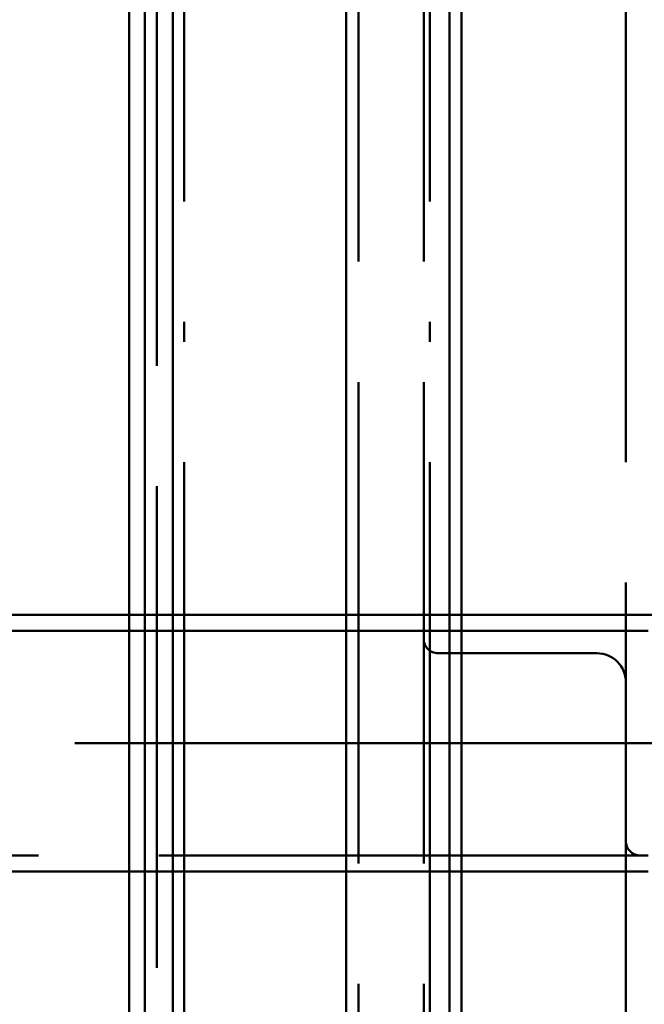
# Paper-space layout 'Layout1' of a CAD drawing. Extents: x -2 to 1033, y -36 to 596.
# Tile 168 of 256: x 365 to 369, y 439 to 445. Entities that reach past the tile are written whole.
import ezdxf

# ---------------------------------------------------------------- set-up
doc = ezdxf.new("R2010")
doc.units = 0
doc.linetypes.add('ACAD_ISO02W100', pattern=[15, 12, -3])
doc.linetypes.add('ACAD_ISO04W100', pattern=[30.5, 24, -3, 0.5, -3])
for name, color, linetype, lineweight in [('SS_ZEBRIK KOŠ', 75, 'CONTINUOUS', 50), ('SS_ZEBRIKY', 24, 'CONTINUOUS', 50), ('SS_ZTUŽENÍ STĚNY', 203, 'CONTINUOUS', 50)]:
    doc.layers.add(name, color=color, linetype=linetype, lineweight=lineweight)

psp = doc.layouts.get("Layout1")

# ---------------------------------------------------------------- linework, layer by layer
at = {"layer": 'SS_ZEBRIK KOŠ', "color": 1, "linetype": 'Continuous', "ltscale": 0.25}
for p, q in [((365.7698, 546.985), (365.7698, 420.885)), ((367.1235, 546.985), (367.1235, 420.885)), ((367.7662, 420.885), (367.7662, 546.985)), ((367.8429, 420.885), (367.8429, 546.985)), ((365.8683, 421.885), (365.8683, 452.285)), ((366.0419, 421.885), (366.0419, 452.285))]:
    psp.add_line(p, q, dxfattribs=at)
at = {"layer": 'SS_ZEBRIK KOŠ', "color": 3, "linetype": 'ACAD_ISO02W100', "ltscale": 0.25}
for p, q in [((365.9435, 546.985), (365.9435, 420.885)), ((367.2001, 420.885), (367.2001, 546.985))]:
    psp.add_line(p, q, dxfattribs=at)
at = {"layer": 'SS_ZEBRIK KOŠ', "color": 7, "linetype": 'ACAD_ISO04W100', "ltscale": 0.25}
for p, q in [((366.1127, 420.885), (366.1127, 546.985)), ((367.644, 420.885), (367.644, 546.985))]:
    psp.add_line(p, q, dxfattribs=at)
at = {"layer": 'SS_ZEBRIKY', "color": 3, "linetype": 'ACAD_ISO02W100', "ltscale": 0.25}
for p, q in [((367.6063, 420.885), (367.6063, 524.985)), ((368.8663, 378.385), (368.8663, 524.985)), ((369.0063, 441.085), (367.6063, 441.085)), ((368.6863, 440.945), (367.6963, 440.945)), ((369.0063, 439.685), (368.9563, 439.685))]:
    psp.add_line(p, q, dxfattribs=at)
for centre in [(367.6963, 441.035), (368.9563, 439.775)]:
    psp.add_arc(centre, 0.09, 180, 270, dxfattribs=at)
at = {"layer": 'SS_ZEBRIKY', "color": 3, "linetype": 'ACAD_ISO02W100', "ltscale": 0.25, "extrusion": (4.80367e-15, 1.26931e-14, -1)}
psp.add_arc((-368.6863, 440.765), 0.18, 90, 180, dxfattribs=at)
at = {"layer": 'SS_ZTUŽENÍ STĚNY', "color": 1, "linetype": 'Continuous', "ltscale": 0.25}
for p, q in [((359.9064, 441.185), (365.7698, 441.185)), ((366.0419, 441.185), (367.1235, 441.185)), ((365.7698, 439.585), (359.9064, 439.585)), ((367.1235, 439.585), (366.0419, 439.585))]:
    psp.add_line(p, q, dxfattribs=at)
at = {"layer": 'SS_ZTUŽENÍ STĚNY', "color": 3, "linetype": 'ACAD_ISO02W100', "ltscale": 0.25}
for p, q in [((365.7698, 441.185), (366.0419, 441.185)), ((367.1235, 441.185), (378.8892, 441.185)), ((367.6063, 441.085), (359.9064, 441.085)), ((368.9563, 439.685), (359.9064, 439.685)), ((366.0419, 439.585), (365.7698, 439.585)), ((369.0063, 439.585), (367.1235, 439.585))]:
    psp.add_line(p, q, dxfattribs=at)
at = {"layer": 'SS_ZTUŽENÍ STĚNY', "color": 7, "linetype": 'ACAD_ISO04W100', "ltscale": 0.25}
psp.add_line((357.8063, 440.385), (442.8063, 440.385), dxfattribs=at)

doc.saveas('drawing.dxf')
